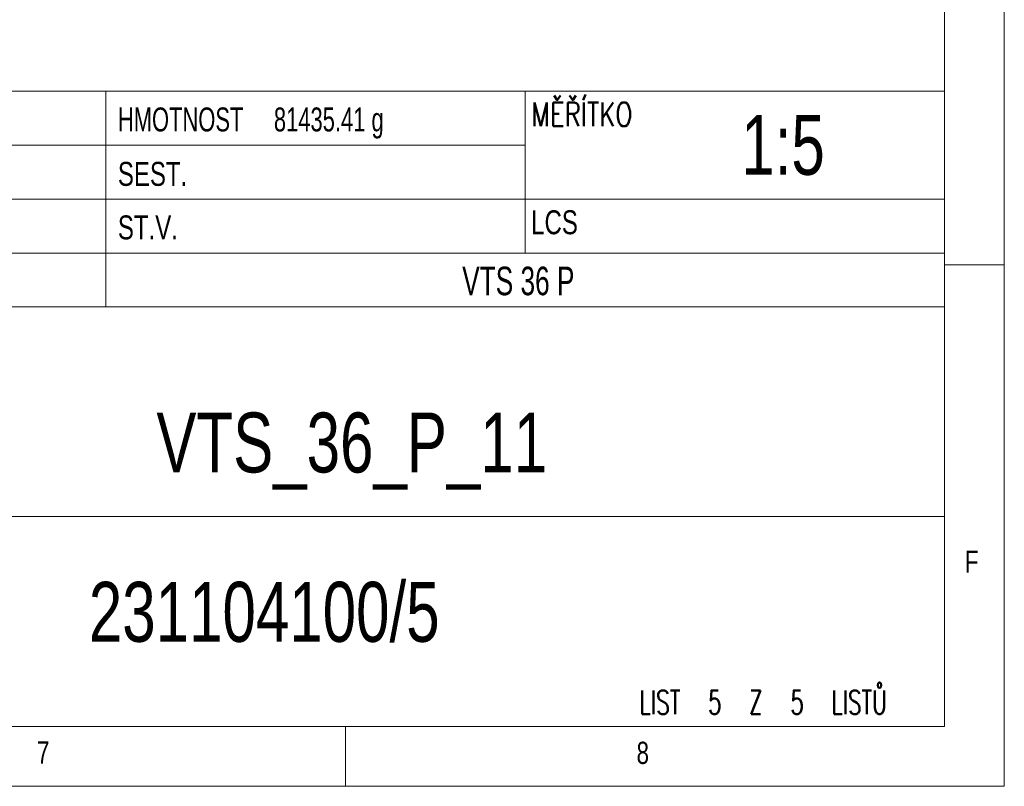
# Model space of a CAD drawing. Header units: millimetres. Extents: x 5 to 616, y 5 to 292.
# Tile 5 of 11: x 333 to 415, y 5 to 69. Entities that reach past the tile are written whole.
import ezdxf

# ---------------------------------------------------------------- set-up
doc = ezdxf.new("R2010")
doc.units = ezdxf.units.MM
doc.styles.add('SLDTEXTSTYLE0', font='TXT', dxfattribs={"width": 0.75})
doc.styles.add('SLDTEXTSTYLE3', font='TXT', dxfattribs={"width": 0.684783})
doc.styles.add('SLDTEXTSTYLE4', font='TXT', dxfattribs={"width": 0.75, "bigfont": 'bigfont'})
doc.styles.add('SLDTEXTSTYLE7', font='TXT', dxfattribs={"width": 0.65, "bigfont": 'bigfont'})
doc.styles.add('SLDTEXTSTYLE9', font='TXT', dxfattribs={"width": 0.6875})

msp = doc.modelspace()

# ---------------------------------------------------------------- linework, layer by layer
at = {"color": 7, "linetype": 'Continuous', "lineweight": 0}
for p, q in [((415, 5), (415, 292)), ((410, 287), (410, 10)), ((375, 63), (375, 49.5)), ((290, 58.5), (375, 58.5)), ((290, 54), (410, 54)), ((240, 49.5), (410, 49.5)), ((410, 48.5), (415, 48.5)), ((10, 10), (410, 10)), ((360, 5), (360, 10)), ((5, 5), (415, 5))]:
    msp.add_line(p, q, dxfattribs=at)
at = {"color": 7, "linetype": 'Continuous', "lineweight": 15}
for p, q in [((240, 63), (410, 63)), ((340, 63), (340, 45)), ((410, 63), (410, 45)), ((240, 45), (410, 45)), ((410, 45), (410, 10)), ((310, 27.5), (410, 27.5)), ((240, 10), (410, 10))]:
    msp.add_line(p, q, dxfattribs=at)

# ---------------------------------------------------------------- texts
at = {"color": 7, "linetype": 'Continuous', "lineweight": 0}
for s, insert, char_height, attachment_point, style in [('MĚŘÍTKO', (375.5321, 62.0721), 2, 1, 'SLDTEXTSTYLE4'), ('HMOTNOST     81435.41 g', (341.0009, 61.6429), 2, 1, 'SLDTEXTSTYLE3'), ('1:5', (393.0431, 61.0252), 5, 1, 'SLDTEXTSTYLE0'), ('SEST.', (341.0009, 57.1039), 2, 1, 'SLDTEXTSTYLE0'), ('ST.V.', (341.0009, 52.6364), 2, 1, 'SLDTEXTSTYLE0'), ('LCS', (375.5001, 53.0667), 2, 1, 'SLDTEXTSTYLE0'), ('VTS 36 P', (374.4309, 48.3604), 2.38125, 2, 'SLDTEXTSTYLE9'), ('VTS_36_P_11', (360.527, 36.1872), 5, 2, 'SLDTEXTSTYLE0'), ('F', (411.7127, 24.6732), 1.8521, 1, 'SLDTEXTSTYLE0'), ('231104100/5', (338.5765, 22.0588), 5, 1, 'SLDTEXTSTYLE0'), ('LIST  5  Z  5  LISTŮ', (384.5577, 13.0068), 2, 1, 'SLDTEXTSTYLE7'), ('7', (334.2515, 8.7518), 1.8521, 1, 'SLDTEXTSTYLE0'), ('8', (384.303, 8.7175), 1.8521, 1, 'SLDTEXTSTYLE0')]:
    msp.add_mtext(s, dxfattribs=dict(at, insert=insert, char_height=char_height, attachment_point=attachment_point, style=style))

doc.saveas('drawing.dxf')
